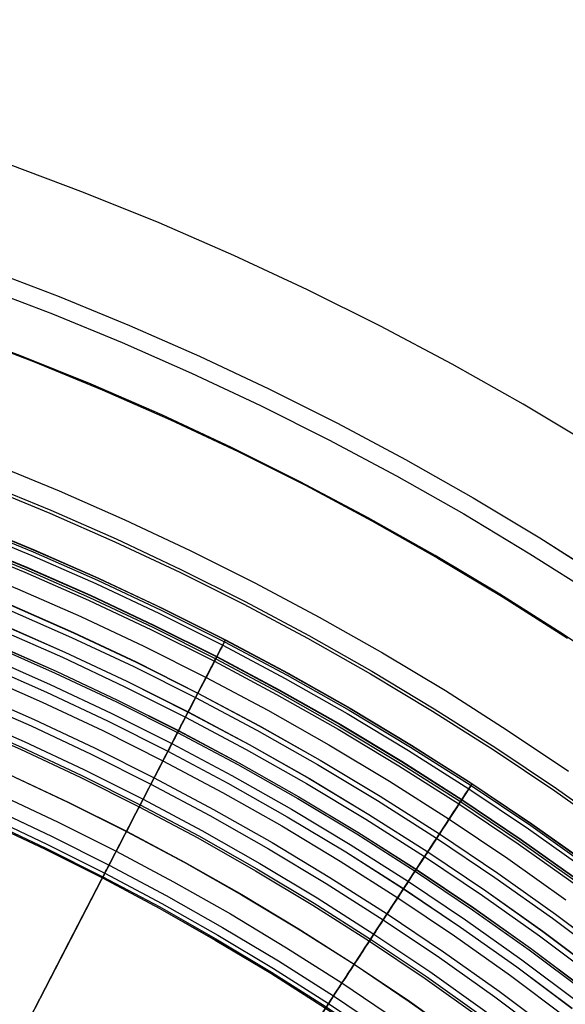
# Model space of a CAD drawing. Header units: millimetres. Extents: x -14 to 488, y -50 to 50.
# Tile 211 of 256: x 384.47 to 388.95, y 17.13 to 25.2. Entities that reach past the tile are written whole.
import ezdxf

# ---------------------------------------------------------------- set-up
doc = ezdxf.new("R2010")
doc.units = ezdxf.units.MM
doc.header["$MEASUREMENT"] = 0
doc.layers.add('Default', color=7, linetype='Continuous')

msp = doc.modelspace()

# ---------------------------------------------------------------- linework, layer by layer
at = {"layer": 'Default'}
for points in [[(389.162, 21.712), (388.6014, 22.0476), (388.0202, 22.3756), (387.4308, 22.6884), (386.8335, 22.986), (386.2287, 23.268), (385.6169, 23.5344), (384.9984, 23.785), (384.3737, 24.0195), (383.7431, 24.2378), (383.107, 24.4398), (382.466, 24.6252), (381.8203, 24.7941), (381.1706, 24.9462), (380.5171, 25.0816), (379.8604, 25.2001)], [(389.162, 21.712), (388.6014, 22.0476), (388.0202, 22.3756), (387.4308, 22.6884), (386.8335, 22.986), (386.2287, 23.268), (385.6169, 23.5344), (384.9984, 23.785), (384.3737, 24.0195), (383.7431, 24.2378), (383.107, 24.4398), (382.466, 24.6252), (381.8203, 24.7941), (381.1706, 24.9462), (380.5171, 25.0816), (379.8604, 25.2001)], [(379.5663, 24.3682), (380.1458, 24.268), (380.727, 24.1533), (381.3094, 24.0239), (381.8925, 23.8796), (382.4758, 23.7203), (383.0586, 23.5458), (383.6406, 23.3559), (384.221, 23.1507), (384.7993, 22.93), (385.3749, 22.6938), (385.9472, 22.4421), (386.5155, 22.1749), (387.0794, 21.8923), (387.6381, 21.5944), (388.1911, 21.2813), (388.7377, 20.9531), (389.2774, 20.6101)], [(379.5663, 24.3682), (380.1458, 24.268), (380.727, 24.1533), (381.3094, 24.0239), (381.8925, 23.8796), (382.4758, 23.7203), (383.0586, 23.5457), (383.6406, 23.3559), (384.221, 23.1507), (384.7993, 22.93), (385.3749, 22.6938), (385.9472, 22.4421), (386.5155, 22.1749), (387.0794, 21.8923), (387.6381, 21.5944), (388.1911, 21.2813), (388.7377, 20.9531), (389.2774, 20.61)], [(379.542, 24.2173), (380.118, 24.1177), (380.6956, 24.0037), (381.2745, 23.8751), (381.854, 23.7317), (382.4337, 23.5734), (383.013, 23.3999), (383.5914, 23.2112), (384.1683, 23.0072), (384.743, 22.7879), (385.3151, 22.5531), (385.8839, 22.303), (386.4488, 22.0374), (387.0092, 21.7566), (387.5645, 21.4605), (388.1141, 21.1493), (388.6574, 20.8231), (389.1937, 20.4822)], [(379.4753, 23.8025), (380.0415, 23.7046), (380.6094, 23.5926), (381.1785, 23.4661), (381.7482, 23.3252), (382.3181, 23.1695), (382.8877, 22.999), (383.4562, 22.8135), (384.0234, 22.6129), (384.5884, 22.3973), (385.1508, 22.1665), (385.71, 21.9206), (386.2653, 21.6595), (386.8162, 21.3834), (387.3622, 21.0923), (387.9025, 20.7864), (388.4366, 20.4657), (388.9639, 20.1305)], [(389.4438, 19.8166), (388.931, 20.1599), (388.4096, 20.4902), (387.88, 20.8072), (387.3311, 21.117), (386.7744, 21.4125), (386.2102, 21.6935), (385.639, 21.9599), (385.0611, 22.2116), (384.4769, 22.4482), (383.8868, 22.6698), (383.2912, 22.876), (382.6904, 23.0667), (382.085, 23.2418), (381.4751, 23.4013), (380.8614, 23.5451), (380.2442, 23.6729), (379.6239, 23.7849)], [(389.4438, 19.8166), (388.931, 20.1599), (388.4096, 20.4902), (387.88, 20.8072), (387.3311, 21.117), (386.7744, 21.4125), (386.2102, 21.6935), (385.639, 21.9599), (385.0611, 22.2116), (384.4769, 22.4482), (383.8868, 22.6698), (383.2912, 22.876), (382.6904, 23.0667), (382.085, 23.2418), (381.4751, 23.4013), (380.8614, 23.5451), (380.2442, 23.6729), (379.6239, 23.7849)], [(379.8778, 22.8201), (380.4248, 22.7121), (380.9729, 22.5904), (381.5217, 22.4546), (382.0706, 22.3046), (382.6192, 22.1404), (383.1668, 21.9617), (383.713, 21.7686), (384.2573, 21.5609), (384.799, 21.3386), (385.3375, 21.1017), (385.8724, 20.8503), (386.4031, 20.5844), (386.9289, 20.304), (387.4493, 20.0093), (387.9637, 19.7004), (388.4716, 19.3776), (388.9724, 19.041)], [(379.8418, 22.6254), (380.3842, 22.5183), (380.9277, 22.3976), (381.4718, 22.263), (382.0161, 22.1143), (382.5601, 21.9514), (383.1031, 21.7743), (383.6447, 21.5827), (384.1844, 21.3768), (384.7215, 21.1564), (385.2556, 20.9215), (385.786, 20.6722), (386.3121, 20.4085), (386.8335, 20.1304), (387.3495, 19.8382), (387.8596, 19.532), (388.3633, 19.2119), (388.8598, 18.8781), (389.3488, 18.5308)], [(379.8462, 22.6492), (380.3891, 22.542), (380.9332, 22.4212), (381.4779, 22.2864), (382.0228, 22.1375), (382.5673, 21.9745), (383.1109, 21.7972), (383.6531, 21.6054), (384.1933, 21.3993), (384.731, 21.1786), (385.2656, 20.9435), (385.7965, 20.6939), (386.3233, 20.43), (386.8452, 20.1517), (387.3617, 19.8592), (387.8724, 19.5526), (388.3765, 19.2321), (388.8736, 18.898), (389.363, 18.5504)], [(379.8462, 22.6492), (380.3891, 22.542), (380.9332, 22.4212), (381.4779, 22.2864), (382.0228, 22.1375), (382.5673, 21.9745), (383.1109, 21.7972), (383.6531, 21.6054), (384.1933, 21.3993), (384.731, 21.1786), (385.2656, 20.9435), (385.7965, 20.6939), (386.3233, 20.43), (386.8452, 20.1517), (387.3617, 19.8592), (387.8724, 19.5526), (388.3765, 19.2321), (388.8736, 18.898), (389.363, 18.5504)], [(379.7789, 22.2854), (380.3132, 22.18), (380.8487, 22.061), (381.3848, 21.9284), (381.921, 21.7819), (382.4569, 21.6215), (382.9919, 21.4469), (383.5255, 21.2583), (384.0571, 21.0554), (384.5863, 20.8382), (385.1124, 20.6068), (385.635, 20.3612), (386.1534, 20.1014), (386.667, 19.8275), (387.1754, 19.5396), (387.6779, 19.2379), (388.1741, 18.9225), (388.6633, 18.5937), (389.145, 18.2516)], [(379.7819, 22.3014), (380.3166, 22.1958), (380.8524, 22.0768), (381.3888, 21.9441), (381.9254, 21.7975), (382.4617, 21.6369), (382.9971, 21.4623), (383.5311, 21.2734), (384.0631, 21.0704), (384.5926, 20.8531), (385.1191, 20.6215), (385.642, 20.3757), (386.1608, 20.1158), (386.6748, 19.8417), (387.1836, 19.5536), (387.6864, 19.2517), (388.1829, 18.9361), (388.6725, 18.607), (389.1545, 18.2646)], [(379.7819, 22.3013), (380.3166, 22.1958), (380.8524, 22.0768), (381.3888, 21.9441), (381.9254, 21.7975), (382.4617, 21.6369), (382.9971, 21.4623), (383.5311, 21.2734), (384.0631, 21.0704), (384.5926, 20.8531), (385.1191, 20.6215), (385.642, 20.3757), (386.1608, 20.1157), (386.6748, 19.8417), (387.1835, 19.5536), (387.6864, 19.2517), (388.1829, 18.9361), (388.6725, 18.607), (389.1545, 18.2646)], [(379.7821, 22.3027), (380.3168, 22.1972), (380.8527, 22.0781), (381.3892, 21.9454), (381.9258, 21.7988), (382.4621, 21.6382), (382.9975, 21.4635), (383.5315, 21.2747), (384.0636, 21.0717), (384.5932, 20.8543), (385.1197, 20.6228), (385.6426, 20.377), (386.1614, 20.117), (386.6755, 19.8429), (387.1842, 19.5548), (387.6872, 19.2528), (388.1837, 18.9372), (388.6733, 18.6081), (389.1553, 18.2657)], [(379.7821, 22.3024), (380.3168, 22.1969), (380.8526, 22.0779), (381.3891, 21.9451), (381.9257, 21.7985), (382.462, 21.638), (382.9974, 21.4633), (383.5314, 21.2745), (384.0635, 21.0714), (384.5931, 20.8541), (385.1196, 20.6225), (385.6425, 20.3767), (386.1613, 20.1167), (386.6753, 19.8426), (387.1841, 19.5545), (387.687, 19.2526), (388.1835, 18.937), (388.6731, 18.6079), (389.1552, 18.2655)], [(379.7822, 22.3034), (380.317, 22.1979), (380.8529, 22.0788), (381.3894, 21.9461), (381.926, 21.7995), (382.4623, 21.6389), (382.9978, 21.4643), (383.5318, 21.2754), (384.0639, 21.0724), (384.5935, 20.855), (385.12, 20.6235), (385.643, 20.3776), (386.1618, 20.1176), (386.6758, 19.8435), (387.1846, 19.5554), (387.6875, 19.2535), (388.1841, 18.9378), (388.6737, 18.6087), (389.1558, 18.2663)], [(379.7731, 22.2539), (380.3066, 22.1486), (380.8413, 22.0298), (381.3767, 21.8973), (381.9122, 21.751), (382.4473, 21.5908), (382.9815, 21.4165), (383.5144, 21.2281), (384.0453, 21.0255), (384.5737, 20.8086), (385.0991, 20.5776), (385.6209, 20.3323), (386.1386, 20.0728), (386.6515, 19.7993), (387.1592, 19.5119), (387.6611, 19.2106), (388.1565, 18.8956), (388.645, 18.5672), (389.1261, 18.2256)], [(389.1051, 18.2991), (388.6307, 18.6343), (388.1479, 18.9575), (387.6572, 19.2684), (387.1587, 19.5668), (386.642, 19.8584), (386.118, 20.1365), (385.587, 20.4011), (385.0493, 20.6519), (384.5053, 20.8887), (383.9554, 21.1115), (383.4, 21.32), (382.8394, 21.5141), (382.2739, 21.6936), (381.7039, 21.8585), (381.1299, 22.0086), (380.5522, 22.1439), (379.9713, 22.2642)], [(389.1051, 18.2991), (388.6307, 18.6343), (388.1479, 18.9575), (387.6572, 19.2684), (387.1587, 19.5668), (386.642, 19.8584), (386.118, 20.1365), (385.587, 20.4011), (385.0493, 20.6519), (384.5053, 20.8887), (383.9554, 21.1115), (383.4, 21.32), (382.8394, 21.5141), (382.2739, 21.6936), (381.7039, 21.8585), (381.1299, 22.0086), (380.5522, 22.1439), (379.9713, 22.2642)], [(379.7503, 22.1306), (380.2809, 22.0259), (380.8127, 21.9078), (381.3451, 21.776), (381.8777, 21.6306), (382.4099, 21.4712), (382.9412, 21.2979), (383.4712, 21.1105), (383.9992, 20.909), (384.5247, 20.6933), (385.0473, 20.4635), (385.5662, 20.2195), (386.081, 19.9615), (386.5912, 19.6895), (387.0961, 19.4036), (387.5952, 19.104), (388.0879, 18.7907), (388.5738, 18.4641), (389.0522, 18.1244)], [(379.7535, 22.1483), (380.2846, 22.0435), (380.8168, 21.9253), (381.3496, 21.7934), (381.8826, 21.6478), (382.4152, 21.4883), (382.947, 21.3149), (383.4774, 21.1273), (384.0058, 20.9257), (384.5318, 20.7098), (385.0547, 20.4798), (385.5741, 20.2357), (386.0893, 19.9775), (386.5998, 19.7053), (387.1051, 19.4191), (387.6046, 19.1192), (388.0978, 18.8058), (388.584, 18.4789), (389.0628, 18.1389)], [(379.7535, 22.1481), (380.2846, 22.0433), (380.8168, 21.9251), (381.3496, 21.7932), (381.8826, 21.6476), (382.4152, 21.4882), (382.9469, 21.3147), (383.4773, 21.1271), (384.0057, 20.9255), (384.5317, 20.7096), (385.0546, 20.4797), (385.574, 20.2355), (386.0892, 19.9773), (386.5997, 19.7051), (387.105, 19.4189), (387.6045, 19.1191), (388.0976, 18.8056), (388.5839, 18.4787), (389.0627, 18.1387)], [(379.7541, 22.1512), (380.2852, 22.0464), (380.8175, 21.9282), (381.3504, 21.7963), (381.8834, 21.6507), (382.4161, 21.4912), (382.948, 21.3177), (383.4784, 21.1302), (384.0069, 20.9285), (384.5329, 20.7126), (385.0559, 20.4826), (385.5754, 20.2384), (386.0907, 19.9802), (386.6013, 19.7079), (387.1067, 19.4217), (387.6062, 19.1218), (388.0994, 18.8083), (388.5857, 18.4814), (389.0646, 18.1413)], [(379.7461, 22.1083), (380.2763, 22.0037), (380.8075, 21.8856), (381.3394, 21.754), (381.8714, 21.6087), (382.4031, 21.4495), (382.9339, 21.2763), (383.4633, 21.0891), (383.9908, 20.8878), (384.5158, 20.6724), (385.0378, 20.4428), (385.5563, 20.1991), (386.0706, 19.9413), (386.5802, 19.6696), (387.0846, 19.384), (387.5832, 19.0846), (388.0755, 18.7717), (388.5608, 18.4454), (389.0388, 18.106)], [(379.7191, 21.9622), (380.2458, 21.8582), (380.7736, 21.741), (381.302, 21.6102), (381.8305, 21.4659), (382.3587, 21.3077), (382.8861, 21.1357), (383.4121, 20.9497), (383.9361, 20.7497), (384.4577, 20.5356), (384.9763, 20.3075), (385.4914, 20.0654), (386.0024, 19.8094), (386.5087, 19.5394), (387.0098, 19.2556), (387.5051, 18.9582), (387.9942, 18.6474), (388.4764, 18.3232), (388.9512, 17.986)], [(379.6927, 21.8194), (380.216, 21.7162), (380.7404, 21.5997), (381.2654, 21.4697), (381.7906, 21.3263), (382.3154, 21.1691), (382.8394, 20.9982), (383.362, 20.8134), (383.8827, 20.6147), (384.4009, 20.402), (384.9162, 20.1754), (385.428, 19.9348), (385.9357, 19.6804), (386.4388, 19.4122), (386.9366, 19.1302), (387.4288, 18.8347), (387.9147, 18.5258), (388.3939, 18.2038), (388.8656, 17.8687), (389.3296, 17.5209)], [(379.6928, 21.8201), (380.2161, 21.7169), (380.7406, 21.6004), (381.2656, 21.4705), (381.7908, 21.327), (382.3156, 21.1698), (382.8396, 20.9989), (383.3622, 20.8141), (383.883, 20.6154), (384.4012, 20.4027), (384.9165, 20.1761), (385.4283, 19.9355), (385.936, 19.681), (386.4391, 19.4128), (386.937, 19.1309), (387.4292, 18.8353), (387.9151, 18.5265), (388.3943, 18.2044), (388.8661, 17.8693), (389.33, 17.5215)], [(379.685, 21.778), (380.2073, 21.6749), (380.7308, 21.5587), (381.2548, 21.429), (381.779, 21.2858), (382.3028, 21.129), (382.8258, 20.9583), (383.3475, 20.7739), (383.8672, 20.5755), (384.3845, 20.3633), (384.8988, 20.1371), (385.4096, 19.897), (385.9163, 19.643), (386.4185, 19.3752), (386.9154, 19.0938), (387.4067, 18.7989), (387.8917, 18.4906), (388.3699, 18.1691), (388.8408, 17.8347), (389.3039, 17.4876)], [(379.6608, 21.6471), (380.18, 21.5447), (380.7003, 21.4291), (381.2213, 21.3002), (381.7424, 21.1578), (382.2631, 21.0019), (382.783, 20.8323), (383.3015, 20.649), (383.8182, 20.4518), (384.3324, 20.2408), (384.8437, 20.0159), (385.3515, 19.7772), (385.8552, 19.5248), (386.3544, 19.2586), (386.8484, 18.9789), (387.3367, 18.6857), (387.8189, 18.3792), (388.2942, 18.0596), (388.7624, 17.7272), (389.2227, 17.3821)], [(379.6609, 21.648), (380.1802, 21.5455), (380.7005, 21.4299), (381.2215, 21.301), (381.7426, 21.1587), (382.2634, 21.0027), (382.7833, 20.8331), (383.3018, 20.6498), (383.8185, 20.4526), (384.3328, 20.2416), (384.844, 20.0167), (385.3518, 19.778), (385.8556, 19.5255), (386.3548, 19.2594), (386.8488, 18.9796), (387.3372, 18.6864), (387.8193, 18.3799), (388.2947, 18.0603), (388.7629, 17.7279), (389.2232, 17.3828)], [(379.6524, 21.6016), (380.1705, 21.4993), (380.6898, 21.384), (381.2096, 21.2553), (381.7296, 21.1133), (382.2493, 20.9577), (382.7681, 20.7884), (383.2856, 20.6055), (383.8011, 20.4087), (384.3143, 20.1981), (384.8245, 19.9737), (385.3312, 19.7355), (385.8339, 19.4836), (386.332, 19.218), (386.825, 18.9388), (387.3124, 18.6462), (387.7935, 18.3404), (388.2679, 18.0215), (388.735, 17.6897), (389.1944, 17.3454)], [(379.6295, 21.4783), (380.1448, 21.3766), (380.6611, 21.2619), (381.178, 21.134), (381.6951, 20.9928), (382.2119, 20.838), (382.7278, 20.6697), (383.2423, 20.4878), (383.755, 20.2921), (384.2653, 20.0827), (384.7726, 19.8596), (385.2765, 19.6227), (385.7763, 19.3722), (386.2717, 19.1081), (386.7619, 18.8305), (387.2465, 18.5396), (387.7249, 18.2355), (388.1966, 17.9183), (388.6611, 17.5885), (389.1179, 17.246)], [(379.6297, 21.4789), (380.1449, 21.3773), (380.6613, 21.2625), (381.1782, 21.1346), (381.6953, 20.9934), (382.2121, 20.8387), (382.728, 20.6704), (383.2425, 20.4884), (383.7552, 20.2927), (384.2655, 20.0833), (384.7729, 19.8602), (385.2768, 19.6233), (385.7766, 19.3728), (386.272, 19.1087), (386.7622, 18.8311), (387.2468, 18.5401), (387.7253, 18.236), (388.197, 17.9189), (388.6615, 17.589), (389.1183, 17.2466)], [(379.6266, 21.4621), (380.1414, 21.3605), (380.6573, 21.2459), (381.1739, 21.1181), (381.6906, 20.9769), (382.207, 20.8223), (382.7225, 20.6541), (383.2366, 20.4723), (383.7489, 20.2768), (384.2588, 20.0676), (384.7658, 19.8446), (385.2693, 19.6079), (385.7688, 19.3576), (386.2637, 19.0937), (386.7536, 18.8163), (387.2378, 18.5256), (387.7159, 18.2217), (388.1873, 17.9048), (388.6514, 17.5752), (389.1079, 17.233)], [(379.6081, 21.3621), (380.1205, 21.261), (380.6341, 21.1469), (381.1483, 21.0197), (381.6626, 20.8792), (382.1766, 20.7253), (382.6898, 20.5579), (383.2016, 20.3769), (383.7115, 20.1823), (384.2191, 19.974), (384.7237, 19.7521), (385.2249, 19.5165), (385.7221, 19.2673), (386.2148, 19.0046), (386.7024, 18.7285), (387.1844, 18.4391), (387.6603, 18.1366), (388.1295, 17.8212), (388.5915, 17.493), (389.0459, 17.1525)], [(379.5951, 21.2922), (380.106, 21.1914), (380.6179, 21.0777), (381.1304, 20.9509), (381.6431, 20.8108), (382.1554, 20.6574), (382.6669, 20.4906), (383.177, 20.3102), (383.6853, 20.1162), (384.1912, 19.9086), (384.6943, 19.6874), (385.1938, 19.4525), (385.6894, 19.2041), (386.1805, 18.9423), (386.6666, 18.6671), (387.147, 18.3786), (387.6214, 18.0771), (388.0891, 17.7627), (388.5496, 17.4356), (389.0025, 17.0961)], [(379.5952, 21.2925), (380.106, 21.1916), (380.6179, 21.0779), (381.1305, 20.9511), (381.6431, 20.8111), (382.1555, 20.6577), (382.667, 20.4908), (383.1771, 20.3104), (383.6854, 20.1164), (384.1913, 19.9088), (384.6944, 19.6876), (385.1939, 19.4527), (385.6895, 19.2044), (386.1806, 18.9425), (386.6667, 18.6673), (387.1471, 18.3788), (387.6215, 18.0773), (388.0892, 17.7629), (388.5497, 17.4358), (389.0026, 17.0963)], [(379.5791, 21.2056), (380.0879, 21.1051), (380.5977, 20.9919), (381.1082, 20.8656), (381.6188, 20.7261), (382.1291, 20.5733), (382.6385, 20.4071), (383.1466, 20.2274), (383.6529, 20.0342), (384.1568, 19.8275), (384.6578, 19.6071), (385.1553, 19.3732), (385.6489, 19.1258), (386.1381, 18.865), (386.6222, 18.5909), (387.1007, 18.3036), (387.5731, 18.0033), (388.0389, 17.6902), (388.4976, 17.3644), (388.9487, 17.0263)], [(379.5398, 20.9935), (380.0436, 20.8941), (380.5484, 20.7819), (381.0539, 20.6568), (381.5595, 20.5187), (382.0647, 20.3675), (382.5691, 20.2029), (383.0722, 20.025), (383.5735, 19.8337), (384.0724, 19.629), (384.5685, 19.4108), (385.0611, 19.1792), (385.5499, 18.9343), (386.0342, 18.676), (386.5135, 18.4046), (386.9873, 18.1201), (387.4551, 17.8228), (387.9163, 17.5127), (388.3705, 17.1902), (388.8171, 16.8554), (389.2557, 16.5086)], [(379.5504, 21.0509), (380.0556, 20.9512), (380.5618, 20.8387), (381.0686, 20.7133), (381.5755, 20.5748), (382.0821, 20.4232), (382.5879, 20.2582), (383.0924, 20.0798), (383.595, 19.888), (384.0952, 19.6827), (384.5926, 19.4639), (385.0866, 19.2317), (385.5767, 18.9861), (386.0623, 18.7272), (386.5429, 18.455), (387.018, 18.1698), (387.487, 17.8716), (387.9495, 17.5607), (388.4049, 17.2373), (388.8527, 16.9016), (389.2925, 16.5539)], [(379.5504, 21.0509), (380.0556, 20.9512), (380.5618, 20.8387), (381.0686, 20.7133), (381.5755, 20.5748), (382.0821, 20.4232), (382.5879, 20.2582), (383.0924, 20.0798), (383.595, 19.888), (384.0952, 19.6827), (384.5926, 19.4639), (385.0866, 19.2317), (385.5767, 18.9861), (386.0623, 18.7272), (386.5429, 18.455), (387.018, 18.1698), (387.487, 17.8716), (387.9495, 17.5607), (388.4049, 17.2373), (388.8527, 16.9016), (389.2925, 16.5539)], [(379.5143, 20.8557), (380.0149, 20.757), (380.5164, 20.6455), (381.0186, 20.5213), (381.5209, 20.3841), (382.0229, 20.2338), (382.5241, 20.0703), (383.0239, 19.8935), (383.5219, 19.7035), (384.0176, 19.5), (384.5105, 19.2833), (385, 19.0532), (385.4855, 18.8098), (385.9667, 18.5533), (386.4429, 18.2836), (386.9137, 18.001), (387.3784, 17.7055), (387.8367, 17.3975), (388.2879, 17.077), (388.7317, 16.7444), (389.1674, 16.3998)], [(379.5052, 20.8064), (380.0046, 20.7079), (380.505, 20.5967), (381.006, 20.4728), (381.5071, 20.3359), (382.0079, 20.1859), (382.5079, 20.0228), (383.0066, 19.8465), (383.5035, 19.6569), (383.998, 19.4539), (384.4897, 19.2377), (384.9781, 19.0081), (385.4625, 18.7653), (385.9426, 18.5093), (386.4177, 18.2403), (386.8873, 17.9583), (387.351, 17.6636), (387.8082, 17.3562), (388.2584, 17.0365), (388.7011, 16.7047), (389.1358, 16.3609)], [(380.0008, 20.6898), (380.5007, 20.5787), (381.0013, 20.4548), (381.502, 20.3181), (382.0024, 20.1682), (382.502, 20.0053), (383.0002, 19.8291), (383.4967, 19.6396), (383.9908, 19.4369), (384.4821, 19.2208), (384.97, 18.9914), (385.454, 18.7488), (385.9337, 18.4931), (386.4084, 18.2243), (386.8776, 17.9426), (387.3409, 17.6481), (387.7977, 17.341), (388.2475, 17.0216), (388.6898, 16.69), (389.1241, 16.3466)], [(380.0008, 20.6898), (380.5007, 20.5787), (381.0013, 20.4548), (381.502, 20.3181), (382.0024, 20.1682), (382.502, 20.0053), (383.0002, 19.8291), (383.4967, 19.6396), (383.9908, 19.4369), (384.4821, 19.2208), (384.97, 18.9914), (385.454, 18.7488), (385.9337, 18.4931), (386.4084, 18.2243), (386.8776, 17.9426), (387.3409, 17.6481), (387.7977, 17.341), (388.2475, 17.0216), (388.6898, 16.69), (389.1241, 16.3466)], [(379.954, 20.4664), (380.4486, 20.3565), (380.9439, 20.234), (381.4392, 20.0987), (381.9343, 19.9505), (382.4286, 19.7892), (382.9215, 19.6149), (383.4127, 19.4275), (383.9015, 19.2269), (384.3876, 19.0131), (384.8703, 18.7862), (385.3492, 18.5462), (385.8237, 18.2931), (386.2934, 18.0272), (386.7577, 17.7485), (387.216, 17.4571), (387.668, 17.1533), (388.113, 16.8372), (388.5506, 16.5092), (388.9803, 16.1694)], [(379.954, 20.4664), (380.4486, 20.3565), (380.9439, 20.234), (381.4392, 20.0987), (381.9343, 19.9505), (382.4286, 19.7892), (382.9215, 19.6149), (383.4127, 19.4275), (383.9015, 19.2269), (384.3876, 19.0131), (384.8703, 18.7862), (385.3492, 18.5462), (385.8237, 18.2931), (386.2934, 18.0272), (386.7577, 17.7485), (387.216, 17.4571), (387.668, 17.1533), (388.113, 16.8372), (388.5506, 16.5092), (388.9803, 16.1694)], [(379.9542, 20.4677), (380.4489, 20.3578), (380.9442, 20.2353), (381.4396, 20.0999), (381.9347, 19.9517), (382.429, 19.7905), (382.922, 19.6161), (383.4132, 19.4287), (383.902, 19.2281), (384.3881, 19.0143), (384.8709, 18.7873), (385.3498, 18.5473), (385.8244, 18.2943), (386.2941, 18.0283), (386.7584, 17.7496), (387.2167, 17.4582), (387.6687, 17.1544), (388.1137, 16.8383), (388.5514, 16.5102), (388.9812, 16.1704)], [(379.9166, 20.2882), (380.407, 20.1792), (380.898, 20.0577), (381.3891, 19.9236), (381.8799, 19.7766), (382.3699, 19.6168), (382.8587, 19.444), (383.3456, 19.2581), (383.8303, 19.0592), (384.3122, 18.8473), (384.7908, 18.6223), (385.2656, 18.3844), (385.736, 18.1335), (386.2017, 17.8698), (386.6619, 17.5935), (387.1163, 17.3046), (387.5644, 17.0034), (388.0056, 16.6901), (388.4395, 16.3649), (388.8655, 16.028), (389.2833, 15.6798)], [(379.9166, 20.2882), (380.407, 20.1792), (380.898, 20.0577), (381.3891, 19.9236), (381.8799, 19.7766), (382.3699, 19.6168), (382.8587, 19.444), (383.3456, 19.2581), (383.8303, 19.0592), (384.3122, 18.8473), (384.7908, 18.6223), (385.2656, 18.3844), (385.736, 18.1335), (386.2017, 17.8698), (386.6619, 17.5935), (387.1163, 17.3046), (387.5644, 17.0034), (388.0056, 16.6901), (388.4395, 16.3649), (388.8655, 16.028), (389.2833, 15.6798)], [(379.8903, 20.163), (380.3778, 20.0547), (380.8658, 19.934), (381.3539, 19.8006), (381.8418, 19.6545), (382.3288, 19.4957), (382.8146, 19.3239), (383.2985, 19.1392), (383.7803, 18.9415), (384.2592, 18.7309), (384.7349, 18.5073), (385.2068, 18.2708), (385.6744, 18.0214), (386.1372, 17.7594), (386.5947, 17.4847), (387.0464, 17.1976), (387.4917, 16.8982), (387.9302, 16.5868), (388.3614, 16.2635), (388.7849, 15.9287), (389.2001, 15.5826)], [(379.8903, 20.163), (380.3778, 20.0547), (380.8658, 19.934), (381.3539, 19.8006), (381.8418, 19.6545), (382.3288, 19.4957), (382.8146, 19.3239), (383.2985, 19.1392), (383.7803, 18.9415), (384.2592, 18.7309), (384.7349, 18.5073), (385.2068, 18.2708), (385.6744, 18.0214), (386.1372, 17.7594), (386.5947, 17.4847), (387.0464, 17.1976), (387.4917, 16.8982), (387.9302, 16.5868), (388.3614, 16.2635), (388.7849, 15.9287), (389.2001, 15.5826)], [(379.8658, 20.0462), (380.3505, 19.9385), (380.8357, 19.8185), (381.3211, 19.6859), (381.8061, 19.5407), (382.2904, 19.3827), (382.7734, 19.2119), (383.2546, 19.0282), (383.7336, 18.8317), (384.2098, 18.6222), (384.6828, 18.3999), (385.152, 18.1648), (385.617, 17.9168), (386.0771, 17.6563), (386.532, 17.3832), (386.9811, 17.0977), (387.4239, 16.8), (387.8599, 16.4904), (388.2887, 16.169), (388.7097, 15.8361), (389.1226, 15.4919)], [(379.8659, 20.0467), (380.3506, 19.939), (380.8359, 19.819), (381.3212, 19.6864), (381.8063, 19.5411), (382.2906, 19.3832), (382.7736, 19.2124), (383.2548, 19.0287), (383.7338, 18.8321), (384.21, 18.6227), (384.683, 18.4004), (385.1522, 18.1652), (385.6172, 17.9173), (386.0774, 17.6567), (386.5322, 17.3836), (386.9813, 17.0981), (387.4241, 16.8004), (387.8602, 16.4908), (388.289, 16.1694), (388.71, 15.8364), (389.1229, 15.4923)], [(379.8659, 20.0467), (380.3506, 19.939), (380.8359, 19.819), (381.3212, 19.6864), (381.8063, 19.5411), (382.2906, 19.3832), (382.7736, 19.2124), (383.2548, 19.0287), (383.7338, 18.8321), (384.21, 18.6227), (384.683, 18.4004), (385.1522, 18.1652), (385.6172, 17.9173), (386.0774, 17.6567), (386.5322, 17.3836), (386.9813, 17.0981), (387.4241, 16.8004), (387.8602, 16.4908), (388.289, 16.1694), (388.71, 15.8364), (389.1229, 15.4923)], [(379.8682, 20.0576), (380.3531, 19.9498), (380.8387, 19.8297), (381.3243, 19.6971), (381.8096, 19.5517), (382.2941, 19.3937), (382.7774, 19.2228), (383.2589, 19.039), (383.7381, 18.8424), (384.2146, 18.6328), (384.6879, 18.4104), (385.1573, 18.1751), (385.6225, 17.927), (386.083, 17.6663), (386.5381, 17.3931), (386.9874, 17.1074), (387.4305, 16.8096), (387.8667, 16.4998), (388.2957, 16.1782), (388.717, 15.8451), (389.1301, 15.5008)], [(379.8682, 20.0576), (380.3531, 19.9498), (380.8387, 19.8297), (381.3243, 19.6971), (381.8096, 19.5517), (382.2941, 19.3937), (382.7774, 19.2228), (383.2589, 19.039), (383.7381, 18.8424), (384.2146, 18.6328), (384.6879, 18.4104), (385.1573, 18.1751), (385.6225, 17.927), (386.083, 17.6663), (386.5381, 17.3931), (386.9874, 17.1074), (387.4305, 16.8096), (387.8667, 16.4998), (388.2957, 16.1782), (388.717, 15.8451), (389.1301, 15.5008)], [(379.8751, 20.0903), (380.3608, 19.9824), (380.8471, 19.8621), (381.3335, 19.7292), (381.8196, 19.5836), (382.3049, 19.4253), (382.7889, 19.2542), (383.2712, 19.0701), (383.7512, 18.8731), (384.2285, 18.6632), (384.7025, 18.4404), (385.1727, 18.2047), (385.6386, 17.9563), (386.0998, 17.6952), (386.5556, 17.4215), (387.0057, 17.1354), (387.4495, 16.8371), (387.8864, 16.5268), (388.3161, 16.2047), (388.7381, 15.871), (389.1518, 15.5261)], [(379.8751, 20.0903), (380.3608, 19.9824), (380.8471, 19.8621), (381.3335, 19.7292), (381.8196, 19.5836), (382.3049, 19.4253), (382.7889, 19.2542), (383.2712, 19.0701), (383.7512, 18.8731), (384.2285, 18.6632), (384.7025, 18.4404), (385.1727, 18.2047), (385.6386, 17.9563), (386.0998, 17.6952), (386.5556, 17.4215), (387.0057, 17.1354), (387.4495, 16.8371), (387.8864, 16.5268), (388.3161, 16.2047), (388.7381, 15.871), (389.1518, 15.5261)]]:
    msp.add_lwpolyline(points, dxfattribs=at)
at = {"layer": 'Default', "extrusion": (0.864458, -0.502705, 0)}
for points in [[(214.411, 22.4213), (214.4107, 22.4554), (214.4096, 22.4899), (214.4078, 22.5245), (214.4052, 22.5595), (214.4019, 22.5946), (214.3978, 22.6299), (214.3928, 22.6654), (214.3871, 22.7011), (214.3805, 22.7368), (214.3731, 22.7726), (214.3648, 22.8085), (214.3556, 22.8443), (214.3456, 22.8802), (214.3347, 22.916), (214.323, 22.9516), (214.3103, 22.9872), (214.2967, 23.0226), (214.2823, 23.0578), (214.2669, 23.0927), (214.2507, 23.1274), (214.2336, 23.1618), (214.2157, 23.1958), (214.1968, 23.2294), (214.1771, 23.2626), (214.1566, 23.2953), (214.1352, 23.3275), (214.1131, 23.3592), (214.0901, 23.3903), (214.0664, 23.4208), (214.0419, 23.4507), (214.0167, 23.4799), (213.9908, 23.5084), (213.9642, 23.5362), (213.9369, 23.5632), (213.909, 23.5894), (213.8805, 23.6148), (213.8515, 23.6394), (213.8219, 23.6632), (213.7919, 23.6861), (213.7613, 23.7081), (213.7304, 23.7292), (213.699, 23.7493), (213.6672, 23.7686), (213.6352, 23.7869), (213.6028, 23.8043), (213.5702, 23.8207), (213.5374, 23.8362), (213.5043, 23.8507), (213.4711, 23.8643), (213.4378, 23.8769), (213.4044, 23.8886), (213.371, 23.8993), (213.3375, 23.9091), (213.304, 23.918), (213.2706, 23.9259), (213.2372, 23.933), (213.204, 23.9392), (213.1708, 23.9444), (213.1379, 23.9489), (213.1051, 23.9524), (213.0725, 23.9552), (213.0401, 23.9571), (213.008, 23.9583), (212.9761, 23.9587), (212.9443, 23.9583), (212.9122, 23.9571), (212.8798, 23.9552), (212.8472, 23.9524), (212.8144, 23.9489), (212.7814, 23.9444), (212.7483, 23.9392), (212.715, 23.933), (212.6817, 23.9259), (212.6483, 23.918), (212.6148, 23.9091), (212.5813, 23.8993), (212.5479, 23.8886), (212.5145, 23.8769), (212.4812, 23.8643), (212.448, 23.8507), (212.4149, 23.8362), (212.3821, 23.8207), (212.3495, 23.8043), (212.3171, 23.7869), (212.285, 23.7686), (212.2533, 23.7493), (212.2219, 23.7292), (212.191, 23.7081), (212.1604, 23.6861), (212.1303, 23.6632), (212.1008, 23.6394), (212.0717, 23.6148), (212.0433, 23.5894), (212.0154, 23.5632), (211.9881, 23.5362), (211.9615, 23.5084), (211.9356, 23.4799), (211.9104, 23.4507), (211.8859, 23.4208), (211.8622, 23.3903), (211.8392, 23.3592), (211.817, 23.3275), (211.7957, 23.2953), (211.7751, 23.2626), (211.7555, 23.2294), (211.7366, 23.1958), (211.7187, 23.1618), (211.7016, 23.1274), (211.6853, 23.0927), (211.67, 23.0578), (211.6556, 23.0226), (211.642, 22.9872), (211.6293, 22.9516), (211.6176, 22.916), (211.6067, 22.8802), (211.5966, 22.8443), (211.5875, 22.8085), (211.5792, 22.7726), (211.5718, 22.7368), (211.5652, 22.7011), (211.5595, 22.6654), (211.5545, 22.6299), (211.5504, 22.5946), (211.5471, 22.5595), (211.5445, 22.5245), (211.5427, 22.4899), (211.5416, 22.4554), (211.5413, 22.4213)], [(211.5413, 22.4213), (211.5416, 22.3872), (211.5427, 22.3528), (211.5445, 22.3181), (211.5471, 22.2832), (211.5504, 22.248), (211.5545, 22.2127), (211.5595, 22.1772), (211.5652, 22.1416), (211.5718, 22.1058), (211.5792, 22.07), (211.5875, 22.0342), (211.5966, 21.9983), (211.6067, 21.9625), (211.6176, 21.9267), (211.6293, 21.891), (211.642, 21.8554), (211.6556, 21.82), (211.67, 21.7848), (211.6853, 21.7499), (211.7016, 21.7152), (211.7187, 21.6809), (211.7366, 21.6469), (211.7555, 21.6133), (211.7751, 21.5801), (211.7957, 21.5474), (211.817, 21.5151), (211.8392, 21.4834), (211.8622, 21.4523), (211.8859, 21.4218), (211.9104, 21.392), (211.9356, 21.3628), (211.9615, 21.3343), (211.9881, 21.3065), (212.0154, 21.2795), (212.0433, 21.2532), (212.0717, 21.2278), (212.1008, 21.2032), (212.1303, 21.1794), (212.1604, 21.1566), (212.191, 21.1346), (212.2219, 21.1135), (212.2533, 21.0933), (212.285, 21.074), (212.3171, 21.0557), (212.3495, 21.0383), (212.3821, 21.0219), (212.4149, 21.0064), (212.448, 20.9919), (212.4812, 20.9783), (212.5145, 20.9657), (212.5479, 20.9541), (212.5813, 20.9433), (212.6148, 20.9335), (212.6483, 20.9247), (212.6817, 20.9167), (212.715, 20.9096), (212.7483, 20.9035), (212.7814, 20.8982), (212.8144, 20.8938), (212.8472, 20.8902), (212.8798, 20.8874), (212.9122, 20.8855), (212.9443, 20.8844), (212.9761, 20.884), (213.008, 20.8844), (213.0401, 20.8855), (213.0725, 20.8874), (213.1051, 20.8902), (213.1379, 20.8938), (213.1708, 20.8982), (213.204, 20.9035), (213.2372, 20.9096), (213.2706, 20.9167), (213.304, 20.9247), (213.3375, 20.9335), (213.371, 20.9433), (213.4044, 20.9541), (213.4378, 20.9657), (213.4711, 20.9783), (213.5043, 20.9919), (213.5374, 21.0064), (213.5702, 21.0219), (213.6028, 21.0383), (213.6352, 21.0557), (213.6672, 21.074), (213.699, 21.0933), (213.7304, 21.1135), (213.7613, 21.1346), (213.7919, 21.1566), (213.8219, 21.1794), (213.8515, 21.2032), (213.8805, 21.2278), (213.909, 21.2532), (213.9369, 21.2795), (213.9642, 21.3065), (213.9908, 21.3343), (214.0167, 21.3628), (214.0419, 21.392), (214.0664, 21.4218), (214.0901, 21.4523), (214.1131, 21.4834), (214.1352, 21.5151), (214.1566, 21.5474), (214.1771, 21.5801), (214.1968, 21.6133), (214.2157, 21.6469), (214.2336, 21.6809), (214.2507, 21.7152), (214.2669, 21.7499), (214.2823, 21.7848), (214.2967, 21.82), (214.3103, 21.8554), (214.323, 21.891), (214.3347, 21.9267), (214.3456, 21.9625), (214.3556, 21.9983), (214.3648, 22.0342), (214.3731, 22.07), (214.3805, 22.1058), (214.3871, 22.1416), (214.3928, 22.1772), (214.3978, 22.2127), (214.4019, 22.248), (214.4052, 22.2832), (214.4078, 22.3181), (214.4096, 22.3528), (214.4107, 22.3872), (214.411, 22.4213)]]:
    msp.add_lwpolyline(points, dxfattribs=at)
at = {"layer": 'Default'}
for points in [[(383.6384, 15.2374, 167.8086), (384.8783, 17.6353, 135.9018), (385.4855, 18.8098, 113.236), (385.8671, 19.5478, 93.2153), (386.1608, 20.1158, 30.9743), (386.1559, 20.1062, 30.2517), (386.1497, 20.0942, 29.9205), (386.1413, 20.078, 29.6087), (386.1308, 20.0578, 29.3157), (386.1186, 20.0341, 29.0412), (386.1047, 20.0072, 28.7845), (386.0893, 19.9775, 28.5452), (386.0727, 19.9454, 28.3228), (386.055, 19.9111, 28.1165), (386.0364, 19.8752, 27.9256), (386.0171, 19.8378, 27.7494), (385.9972, 19.7994, 27.5871), (385.977, 19.7602, 27.438), (385.9565, 19.7207, 27.3014), (385.936, 19.681, 27.1765), (385.9157, 19.6417, 27.0625), (385.8955, 19.6026, 26.9585), (385.8754, 19.5639, 26.8631), (385.8556, 19.5255, 26.7753), (385.8359, 19.4875, 26.694), (385.8163, 19.4496, 26.618), (385.7966, 19.4114, 26.5461), (385.7766, 19.3728, 26.4772), (385.7563, 19.3334, 26.41), (385.7351, 19.2926, 26.3433), (385.5444, 18.9236, 25.7739), (385.5132, 18.8633, 25.6736), (385.4831, 18.805, 25.5725), (385.454, 18.7488, 25.4705), (385.4261, 18.6948, 25.3673), (385.3992, 18.6429, 25.2629), (385.3736, 18.5933, 25.1573), (385.3492, 18.5462, 25.0504), (385.3262, 18.5015, 24.9422), (385.3045, 18.4596, 24.8329), (385.2842, 18.4205, 24.7227), (385.2656, 18.3844, 24.6119), (385.2485, 18.3513, 24.5007), (385.233, 18.3213, 24.3897), (385.2191, 18.2945, 24.2791), (385.2068, 18.2708, 24.1696), (385.1961, 18.2501, 24.0615), (385.1869, 18.2323, 23.9552), (385.1792, 18.2173, 23.8511), (385.1727, 18.2047, 23.7495), (385.1674, 18.1945, 23.6507), (385.1632, 18.1864, 23.5549), (385.1573, 18.1751, 23.3725), (385.1541, 18.1687, 23.2024), (385.152, 18.1648, 22.75), (385.1541, 18.1687, 22.2976), (385.1573, 18.1751, 22.1275), (385.1632, 18.1864, 21.9451), (385.1674, 18.1945, 21.8493), (385.1727, 18.2047, 21.7505), (385.1792, 18.2173, 21.6489), (385.1869, 18.2323, 21.5448), (385.1961, 18.2501, 21.4385), (385.2068, 18.2708, 21.3304), (385.2191, 18.2945, 21.2209), (385.233, 18.3213, 21.1103), (385.2485, 18.3513, 20.9993), (385.2656, 18.3844, 20.8881), (385.2842, 18.4205, 20.7773), (385.3045, 18.4596, 20.6671), (385.3262, 18.5015, 20.5578), (385.3492, 18.5462, 20.4496), (385.3736, 18.5933, 20.3427), (385.3992, 18.6429, 20.2371), (385.4261, 18.6948, 20.1327), (385.454, 18.7488, 20.0295), (385.4831, 18.805, 19.9275), (385.5132, 18.8633, 19.8264), (385.5444, 18.9236, 19.7261), (385.7349, 19.2922, 19.1572), (385.756, 19.3329, 19.0905), (385.7763, 19.3722, 19.0234), (385.7963, 19.4108, 18.9545), (385.816, 19.4488, 18.8826), (385.8356, 19.4867, 18.8065), (385.8552, 19.5248, 18.7251), (385.875, 19.5631, 18.6371), (385.8951, 19.6019, 18.5415), (385.9153, 19.641, 18.437), (385.9357, 19.6804, 18.3225), (385.9562, 19.7201, 18.197), (385.9767, 19.7597, 18.0597), (385.997, 19.7989, 17.9098), (386.0169, 19.8374, 17.7466), (386.0362, 19.8748, 17.5693), (386.0548, 19.9108, 17.3773), (386.0726, 19.9451, 17.1698), (386.0892, 19.9773, 16.946), (386.1046, 20.007, 16.7054), (386.1185, 20.034, 16.4472), (386.1308, 20.0577, 16.1711), (386.1412, 20.0779, 15.8763), (386.1497, 20.0942, 15.5623), (386.1558, 20.1062, 15.2287), (386.1608, 20.1157, 14.5001), (386.1386, 20.0728, 9.9809), (386.1134, 20.0241, 8.3072), (386.081, 19.9615, 6.9636), (386.0434, 19.8886, 5.9048), (386.0024, 19.8094, 5.0834), (385.9812, 19.7685, 4.7466), (385.9598, 19.7271, 4.4491), (385.9382, 19.6852, 4.1831), (385.8947, 19.6011, 3.7196), (385.8736, 19.5603, 3.5233), (385.8533, 19.5211, 3.3511), (385.8339, 19.4836, 3.2022), (385.8156, 19.4481, 3.0758), (385.7985, 19.4151, 2.9701), (385.7905, 19.3996, 2.9244), (385.7828, 19.3848, 2.8831), (385.7756, 19.3708, 2.8459), (385.7688, 19.3576, 2.8126), (385.7624, 19.3453, 2.7829), (385.7564, 19.3336, 2.7564), (385.7506, 19.3224, 2.7324), (385.745, 19.3115, 2.7106), (385.7394, 19.3008, 2.6904), (385.7338, 19.2899, 2.6714), (385.7281, 19.2789, 2.6529), (385.7221, 19.2673, 2.6346), (385.7158, 19.2551, 2.6158), (385.709, 19.242, 2.5964), (385.7015, 19.2275, 2.576), (385.6933, 19.2116, 2.5542), (385.684, 19.1937, 2.5308), (385.6737, 19.1737, 2.5055), (385.6489, 19.1258, 2.4477), (385.622, 19.0738, 2.3882), (385.5967, 19.0248, 2.3355), (385.5845, 19.0013, 2.3116), (385.5727, 18.9784, 2.2891), (385.5612, 18.9561, 2.2681), (385.5499, 18.9343, 2.2484), (385.5388, 18.9129, 2.2299), (385.528, 18.8919, 2.2126), (385.5172, 18.8711, 2.1963), (385.5065, 18.8503, 2.181), (385.4957, 18.8295, 2.1666), (385.4849, 18.8085, 2.1529), (385.4738, 18.7871, 2.1398), (385.4625, 18.7653, 2.1272), (385.4509, 18.7428, 2.1151), (385.4388, 18.7195, 2.1034), (385.4262, 18.6951, 2.0921), (385.4129, 18.6693, 2.0813), (385.3987, 18.6418, 2.0709), (385.3835, 18.6125, 2.061), (385.3673, 18.5811, 2.0515), (385.3498, 18.5473, 2.0424), (385.331, 18.5109, 2.0338), (385.3107, 18.4717, 2.0259), (385.2889, 18.4294, 2.0187), (385.2653, 18.3839, 2.0124), (385.24, 18.3349, 2.0073), (385.2128, 18.2823, 2.0034), (385.1836, 18.2258, 2.0009), (375.5965, -0.3158, 2)], [(386.9994, 17.1258, 21.8493), (387.0057, 17.1354, 21.7505), (387.0134, 17.1472, 21.6489), (387.0227, 17.1614, 21.5448), (387.0336, 17.1781, 21.4385), (387.0464, 17.1976, 21.3304), (387.061, 17.22, 21.2209), (387.0775, 17.2453, 21.1103), (387.096, 17.2735, 20.9993), (387.1163, 17.3046, 20.8881), (387.1386, 17.3387, 20.7773), (387.1627, 17.3755, 20.6671), (387.1885, 17.4151, 20.5578), (387.216, 17.4571, 20.4496), (387.2451, 17.5015, 20.3427), (387.2756, 17.5482, 20.2371), (387.3076, 17.5971, 20.1327), (387.3409, 17.6481, 20.0295), (387.3755, 17.701, 19.9275), (387.4114, 17.7559, 19.8264), (387.4486, 17.8128, 19.7261), (387.6756, 18.16, 19.1572), (387.7007, 18.1984, 19.0905), (387.7249, 18.2355, 19.0234), (387.7486, 18.2718, 18.9545), (387.7721, 18.3077, 18.8826), (387.7954, 18.3434, 18.8065), (387.8189, 18.3792, 18.7251), (387.8425, 18.4153, 18.6371), (387.8664, 18.4519, 18.5415), (387.8905, 18.4887, 18.437), (387.9147, 18.5258, 18.3225), (387.9392, 18.5632, 18.197), (387.9636, 18.6005, 18.0597), (387.9877, 18.6375, 17.9098), (388.0115, 18.6738, 17.7466), (388.0345, 18.709, 17.5693), (388.0567, 18.743, 17.3773), (388.0778, 18.7753, 17.1698), (388.0976, 18.8056, 16.946), (388.116, 18.8336, 16.7054), (388.1326, 18.859, 16.4472), (388.1472, 18.8814, 16.1711), (388.1596, 18.9004, 15.8763), (388.1697, 18.9158, 15.5623), (388.177, 18.9271, 15.2287), (388.1829, 18.9361, 14.5001), (388.1565, 18.8956, 9.9809), (388.1265, 18.8497, 8.3072), (388.0879, 18.7907, 6.9636), (388.043, 18.7221, 5.9048), (387.9942, 18.6474, 5.0834), (387.969, 18.6088, 4.7466), (387.9435, 18.5698, 4.4491), (387.9177, 18.5304, 4.1831), (387.8659, 18.4511, 3.7196), (387.8408, 18.4127, 3.5233), (387.8166, 18.3757, 3.3511), (387.7935, 18.3404, 3.2022), (387.7717, 18.307, 3.0758), (387.7513, 18.2759, 2.9701), (387.7417, 18.2612, 2.9244), (387.7326, 18.2473, 2.8831), (387.724, 18.2341, 2.8459), (387.7159, 18.2217, 2.8126), (387.7083, 18.21, 2.7829), (387.7011, 18.1991, 2.7564), (387.6942, 18.1885, 2.7324), (387.6875, 18.1783, 2.7106), (387.6809, 18.1681, 2.6904), (387.6742, 18.1579, 2.6714), (387.6674, 18.1475, 2.6529), (387.6603, 18.1366, 2.6346), (387.6527, 18.1251, 2.6158), (387.6446, 18.1127, 2.5964), (387.6358, 18.0991, 2.576), (387.6259, 18.0841, 2.5542), (387.6149, 18.0673, 2.5308), (387.6026, 18.0484, 2.5055), (387.5731, 18.0033, 2.4477), (387.5411, 17.9543, 2.3882), (387.5109, 17.9081, 2.3355), (387.4964, 17.8859, 2.3116), (387.4823, 17.8644, 2.2891), (387.4685, 17.8433, 2.2681), (387.4551, 17.8228, 2.2484), (387.4419, 17.8027, 2.2299), (387.429, 17.7829, 2.2126), (387.4162, 17.7633, 2.1963), (387.4034, 17.7437, 2.181), (387.3906, 17.7241, 2.1666), (387.3776, 17.7043, 2.1529), (387.3645, 17.6842, 2.1398), (387.351, 17.6636, 2.1272), (387.3372, 17.6424, 2.1151), (387.3228, 17.6204, 2.1034), (387.3077, 17.5974, 2.0921), (387.2918, 17.5731, 2.0813), (387.275, 17.5472, 2.0709), (387.2569, 17.5196, 2.061), (387.2375, 17.49, 2.0515), (387.2167, 17.4582, 2.0424), (387.1943, 17.4239, 2.0338), (387.1701, 17.3869, 2.0259), (387.1441, 17.3471, 2.0187), (387.1161, 17.3042, 2.0124), (387.0859, 17.258, 2.0073), (387.0535, 17.2084, 2.0034), (387.0187, 17.1552, 2.0009), (375.5965, -0.3158, 2)], [(386.6549, 16.5988, 135.9018), (387.3784, 17.7055, 113.236), (387.833, 18.4009, 93.2153), (388.1829, 18.9361, 30.9743), (388.1771, 18.9271, 30.2517), (388.1697, 18.9158, 29.9205), (388.1597, 18.9005, 29.6087), (388.1472, 18.8815, 29.3157), (388.1326, 18.8591, 29.0412), (388.1161, 18.8338, 28.7845), (388.0978, 18.8058, 28.5452), (388.078, 18.7755, 28.3228), (388.0569, 18.7433, 28.1165), (388.0347, 18.7094, 27.9256), (388.0117, 18.6742, 27.7494), (387.988, 18.638, 27.5871), (387.9639, 18.601, 27.438), (387.9395, 18.5638, 27.3014), (387.9151, 18.5265, 27.1765), (387.8909, 18.4894, 27.0625), (387.8668, 18.4525, 26.9585), (387.843, 18.4161, 26.8631), (387.8193, 18.3799, 26.7753), (387.7959, 18.3441, 26.694), (387.7725, 18.3083, 26.618), (387.749, 18.2724, 26.5461), (387.7253, 18.236, 26.4772), (387.701, 18.1989, 26.41), (387.6758, 18.1604, 26.3433), (387.4486, 17.8128, 25.7739), (387.4114, 17.7559, 25.6736), (387.3755, 17.701, 25.5725), (387.3409, 17.6481, 25.4705), (387.3076, 17.5971, 25.3673), (387.2756, 17.5482, 25.2629), (387.2451, 17.5015, 25.1573), (387.216, 17.4571, 25.0504), (387.1885, 17.4151, 24.9422), (387.1627, 17.3755, 24.8329), (387.1386, 17.3387, 24.7227), (387.1163, 17.3046, 24.6119), (387.096, 17.2735, 24.5007), (387.0775, 17.2453, 24.3897), (387.061, 17.22, 24.2791), (387.0464, 17.1976, 24.1696), (387.0336, 17.1781, 24.0615), (387.0227, 17.1614, 23.9552), (387.0134, 17.1472, 23.8511), (387.0057, 17.1354, 23.7495), (386.9994, 17.1258, 23.6507)]]:
    msp.add_polyline3d(points, dxfattribs=at)

doc.saveas('drawing.dxf')
